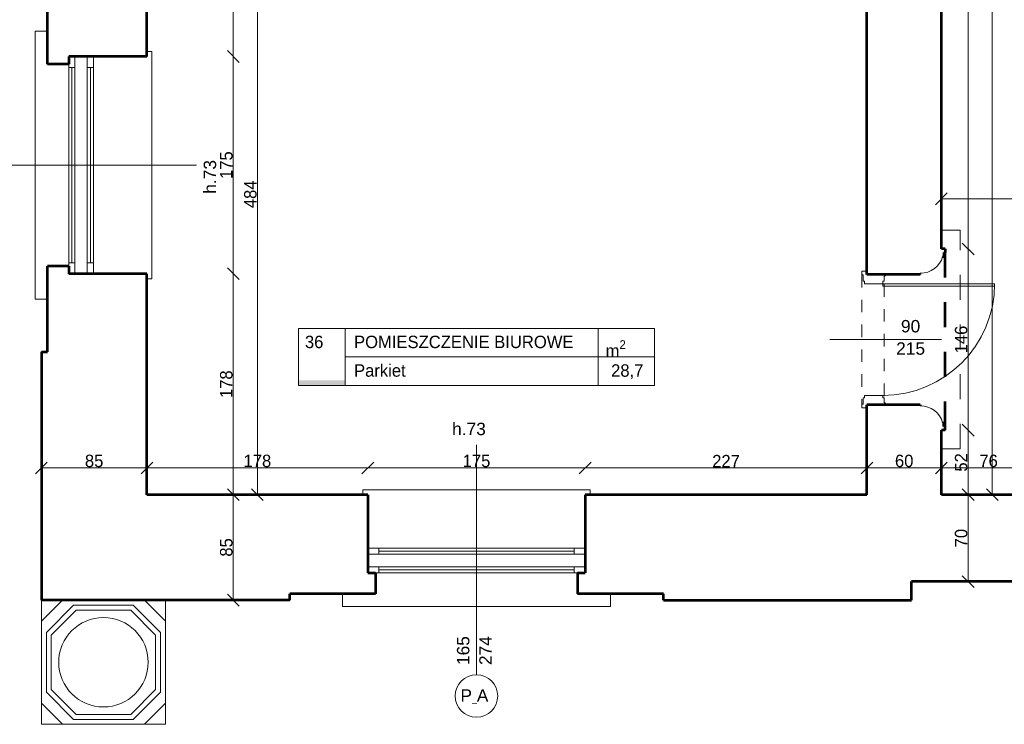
# Model space of a CAD drawing. Header units: inches. Extents: x -21887 to 84279, y -131485 to 67836.
# Tile 165 of 256: x -17264 to -9333, y 31581 to 37258. Entities that reach past the tile are written whole.
import ezdxf

# ---------------------------------------------------------------- set-up
doc = ezdxf.new("R2010")
doc.units = ezdxf.units.IN
doc.header["$MEASUREMENT"] = 0
doc.linetypes.add('Dashed', pattern=[400, 200, -200])
doc.linetypes.add('Dashed copy', pattern=[200, 100, -100])
doc.layers.get('0').update_dxf_attribs({"lineweight": 13})
doc.layers.get('Defpoints').update_dxf_attribs({"lineweight": 13})
for name, color, linetype, lineweight in [('AI_MURY', 7, 'Continuous', 53), ('Dimensioning', 7, 'Continuous', 13), ('DRZWI', 7, 'Continuous', 13), ('OPISY TABELKI', 7, 'Continuous', 13), ('schodzy', 7, 'Continuous', 13)]:
    doc.layers.add(name, color=color, linetype=linetype, lineweight=lineweight)
doc.styles.add('GENERATED_STYLE_7', font='txt')
doc.styles.add('GENERATED_STYLE_8', font='txt')
doc.styles.add('GENERATED_STYLE_9', font='txt')
doc.styles.add('Style-Courier New', font='txt')
doc.dimstyles.new('Dimstyle_4', dxfattribs={"dimtxt": 100, "dimasz": 95, "dimexe": 0, "dimexo": 0, "dimgap": 0.09, "dimtad": 1, "dimdec": 0, "dimlfac": 0.1, "dimzin": 0, "dimdsep": 46, "dimlunit": 5, "dimtxsty": 'GENERATED_STYLE_7', "dimblk": 'ARROWHEAD_6', "dimcen": 0.09, "dimclrd": 161, "dimclre": 161, "dimclrt": 7, "dimadec": 0, "dimazin": 0, "dimtfac": 1, "dimtdec": 0, "dimtmove": 0, "dimatfit": 3, "dimfxl": 0, "dimtolj": 1, "dimtzin": 0, "dimarcsym": 0})
doc.dimstyles.new('Dimstyle_5', dxfattribs={"dimtxt": 100, "dimasz": 95, "dimexe": 0.18, "dimexo": 0, "dimgap": 0.09, "dimtad": 1, "dimtih": 1, "dimtoh": 1, "dimdec": 0, "dimlfac": 0.1, "dimzin": 0, "dimdsep": 46, "dimlunit": 5, "dimtxsty": 'GENERATED_STYLE_7', "dimblk": 'ARROWHEAD_6', "dimcen": 0.09, "dimclrd": 161, "dimclre": 161, "dimclrt": 7, "dimadec": 0, "dimazin": 0, "dimtfac": 1, "dimtdec": 0, "dimtmove": 0, "dimatfit": 3, "dimfxl": 0, "dimtolj": 1, "dimtzin": 0, "dimarcsym": 0})

# ---------------------------------------------------------------- blocks, each defined once
blk = doc.blocks.new('ARROWHEAD_6')
at = {"color": 0, "linetype": 'Continuous'}
for p, q in [((0, 0), (-1, 0)), ((-0.5, -0.5), (0.5, 0.5))]:
    blk.add_line(p, q, dxfattribs=at)
blk = doc.blocks.new('*U120')
at = {"layer": 'Defpoints', "color": 0, "linetype": 'Continuous'}
for p in [(-15349.5, 38270.7), (-15349.5, 38270.7), (-15349.5, 33430.7)]:
    blk.add_point(p, dxfattribs=at)
at = {"layer": 'Dimensioning', "color": 161, "linetype": 'Continuous', "lineweight": -2}
blk.add_line((-15349.5, 33525.7), (-15349.5, 38175.7), dxfattribs=at)
at = {"layer": 'Dimensioning', "color": 161, "linetype": 'Continuous', "lineweight": -2, "xscale": 95, "yscale": 95, "zscale": 95}
for p, rotation in [((-15349.5, 38270.7), 90), ((-15349.5, 33430.7), 270)]:
    blk.add_blockref('ARROWHEAD_6', p, dxfattribs=dict(at, rotation=rotation))
at = {"layer": 'Dimensioning', "color": 7, "linetype": 'Continuous', "insert": (-15405.8, 35850.7), "char_height": 100, "attachment_point": 5, "rotation": 90, "style": 'GENERATED_STYLE_7'}
blk.add_mtext('484', dxfattribs=at)
blk = doc.blocks.new('*D1796')
at = {"layer": 'Defpoints'}
for p in [(-15349.5, 38270.7), (-15349.5, 38270.7), (-15349.5, 35850.7), (-15349.5, 33430.7)]:
    blk.add_point(p, dxfattribs=at)
at = {"layer": 'Dimensioning', "color": 161, "linetype": 'Continuous'}
blk.add_blockref('*U120', (0, 0), dxfattribs=at)
blk = doc.blocks.new('*U253')
at = {"layer": 'Defpoints', "color": 0, "linetype": 'Continuous'}
for p in [(-9430, 55030.7), (-9430, 55030.7), (-9430, 33430.7)]:
    blk.add_point(p, dxfattribs=at)
at = {"layer": 'Dimensioning', "color": 161, "linetype": 'Continuous', "lineweight": -2}
blk.add_line((-9430, 33525.7), (-9430, 54935.7), dxfattribs=at)
at = {"layer": 'Dimensioning', "color": 161, "linetype": 'Continuous', "lineweight": -2, "xscale": 95, "yscale": 95, "zscale": 95}
for p, rotation in [((-9430, 55030.7), 90), ((-9430, 33430.7), 270)]:
    blk.add_blockref('ARROWHEAD_6', p, dxfattribs=dict(at, rotation=rotation))
at = {"layer": 'Dimensioning', "color": 7, "linetype": 'Continuous', "insert": (-9486.2, 44230.7), "char_height": 100, "attachment_point": 5, "rotation": 90, "style": 'GENERATED_STYLE_7'}
blk.add_mtext('2160', dxfattribs=at)
blk = doc.blocks.new('*D2022')
at = {"layer": 'Defpoints'}
for p in [(-9430, 55030.7), (-9430, 55030.7), (-9430, 44230.7), (-9430, 33430.7)]:
    blk.add_point(p, dxfattribs=at)
at = {"layer": 'Dimensioning', "color": 161, "linetype": 'Continuous'}
blk.add_blockref('*U253', (0, 0), dxfattribs=at)
blk = doc.blocks.new('*U439')
at = {"layer": 'Defpoints', "color": 0, "linetype": 'Continuous'}
for p in [(-9624, 33430.7), (-9624, 33430.7), (-9624, 32730.7)]:
    blk.add_point(p, dxfattribs=at)
at = {"layer": 'Dimensioning', "color": 161, "linetype": 'Continuous', "lineweight": -2}
blk.add_line((-9624, 32825.7), (-9624, 33335.7), dxfattribs=at)
at = {"layer": 'Dimensioning', "color": 161, "linetype": 'Continuous', "lineweight": -2, "xscale": 95, "yscale": 95, "zscale": 95}
for p, rotation in [((-9624, 33430.7), 90), ((-9624, 32730.7), 270)]:
    blk.add_blockref('ARROWHEAD_6', p, dxfattribs=dict(at, rotation=rotation))
at = {"layer": 'Dimensioning', "color": 7, "linetype": 'Continuous', "insert": (-9680.3, 33080.7), "char_height": 100, "attachment_point": 5, "rotation": 90, "style": 'GENERATED_STYLE_7'}
blk.add_mtext('70', dxfattribs=at)
blk = doc.blocks.new('*D2609')
at = {"layer": 'Defpoints'}
for p in [(-9624, 33430.7), (-9624, 33430.7), (-9624, 33080.7), (-9624, 32730.7)]:
    blk.add_point(p, dxfattribs=at)
at = {"layer": 'Dimensioning', "color": 161, "linetype": 'Continuous'}
blk.add_blockref('*U439', (0, 0), dxfattribs=at)
blk = doc.blocks.new('*U440')
at = {"layer": 'Defpoints', "color": 0, "linetype": 'Continuous'}
for p in [(-9839.5, 33950.7), (-9624, 33950.7), (-9624, 33430.7)]:
    blk.add_point(p, dxfattribs=at)
at = {"layer": 'Dimensioning', "color": 161, "linetype": 'Continuous', "lineweight": -2}
for p, q in [((-9624.2, 33950.7), (-9624, 33950.7)), ((-9624, 33525.7), (-9624, 33855.7))]:
    blk.add_line(p, q, dxfattribs=at)
at = {"layer": 'Dimensioning', "color": 161, "linetype": 'Continuous', "lineweight": -2, "xscale": 95, "yscale": 95, "zscale": 95}
for p, rotation in [((-9624, 33950.7), 90), ((-9624, 33430.7), 270)]:
    blk.add_blockref('ARROWHEAD_6', p, dxfattribs=dict(at, rotation=rotation))
at = {"layer": 'Dimensioning', "color": 7, "linetype": 'Continuous', "insert": (-9680.3, 33690.7), "char_height": 100, "attachment_point": 5, "rotation": 90, "style": 'GENERATED_STYLE_7'}
blk.add_mtext('52', dxfattribs=at)
blk = doc.blocks.new('*D2610')
at = {"layer": 'Defpoints'}
for p in [(-9839.5, 33950.7), (-9624, 33950.7), (-9624, 33690.7), (-9624, 33430.7)]:
    blk.add_point(p, dxfattribs=at)
at = {"layer": 'Dimensioning', "color": 161, "linetype": 'Continuous'}
blk.add_blockref('*U440', (0, 0), dxfattribs=at)
blk = doc.blocks.new('*U441')
at = {"layer": 'Defpoints', "color": 0, "linetype": 'Continuous'}
for p in [(-9839.5, 35410.7), (-9624, 35410.7), (-9839.5, 33950.7)]:
    blk.add_point(p, dxfattribs=at)
at = {"layer": 'Dimensioning', "color": 161, "linetype": 'Continuous', "lineweight": -2}
for p, q in [((-9624.2, 35410.7), (-9624, 35410.7)), ((-9624, 34045.7), (-9624, 35315.7)), ((-9624.2, 33950.7), (-9624, 33950.7))]:
    blk.add_line(p, q, dxfattribs=at)
at = {"layer": 'Dimensioning', "color": 161, "linetype": 'Continuous', "lineweight": -2, "xscale": 95, "yscale": 95, "zscale": 95}
for p, rotation in [((-9624, 35410.7), 90), ((-9624, 33950.7), 270)]:
    blk.add_blockref('ARROWHEAD_6', p, dxfattribs=dict(at, rotation=rotation))
at = {"layer": 'Dimensioning', "color": 7, "linetype": 'Continuous', "insert": (-9680.3, 34680.7), "char_height": 100, "attachment_point": 5, "rotation": 90, "style": 'GENERATED_STYLE_7'}
blk.add_mtext('146', dxfattribs=at)
blk = doc.blocks.new('*D2611')
at = {"layer": 'Defpoints'}
for p in [(-9839.5, 35410.7), (-9624, 35410.7), (-9624, 34680.7), (-9839.5, 33950.7)]:
    blk.add_point(p, dxfattribs=at)
at = {"layer": 'Dimensioning', "color": 161, "linetype": 'Continuous'}
blk.add_blockref('*U441', (0, 0), dxfattribs=at)
blk = doc.blocks.new('*U442')
at = {"layer": 'Defpoints', "color": 0, "linetype": 'Continuous'}
for p in [(-9839.5, 41750.7), (-9624, 41750.7), (-9839.5, 35410.7)]:
    blk.add_point(p, dxfattribs=at)
at = {"layer": 'Dimensioning', "color": 161, "linetype": 'Continuous', "lineweight": -2}
for p, q in [((-9624.2, 41750.7), (-9624, 41750.7)), ((-9624, 35505.7), (-9624, 41655.7)), ((-9624.2, 35410.7), (-9624, 35410.7))]:
    blk.add_line(p, q, dxfattribs=at)
at = {"layer": 'Dimensioning', "color": 161, "linetype": 'Continuous', "lineweight": -2, "xscale": 95, "yscale": 95, "zscale": 95}
for p, rotation in [((-9624, 41750.7), 90), ((-9624, 35410.7), 270)]:
    blk.add_blockref('ARROWHEAD_6', p, dxfattribs=dict(at, rotation=rotation))
at = {"layer": 'Dimensioning', "color": 7, "linetype": 'Continuous', "insert": (-9680.3, 38580.7), "char_height": 100, "attachment_point": 5, "rotation": 90, "style": 'GENERATED_STYLE_7'}
blk.add_mtext('634', dxfattribs=at)
blk = doc.blocks.new('*D2612')
at = {"layer": 'Defpoints'}
for p in [(-9839.5, 41750.7), (-9624, 41750.7), (-9624, 38580.7), (-9839.5, 35410.7)]:
    blk.add_point(p, dxfattribs=at)
at = {"layer": 'Dimensioning', "color": 161, "linetype": 'Continuous'}
blk.add_blockref('*U442', (0, 0), dxfattribs=at)
blk = doc.blocks.new('*U1401')
at = {"layer": 'Defpoints', "color": 0, "linetype": 'Continuous'}
for p in [(-17089.5, 33646.1), (-16239.5, 33646.1), (-16239.5, 33646.1)]:
    blk.add_point(p, dxfattribs=at)
at = {"layer": 'Dimensioning', "color": 161, "linetype": 'Continuous', "lineweight": -2}
for p, q in [((-17089.5, 33646.1), (-17089.5, 33646)), ((-16994.5, 33646.1), (-16334.5, 33646.1)), ((-16239.5, 33646.1), (-16239.5, 33646))]:
    blk.add_line(p, q, dxfattribs=at)
at = {"layer": 'Dimensioning', "color": 161, "linetype": 'Continuous', "lineweight": -2, "xscale": 95, "yscale": 95, "zscale": 95, "rotation": 180}
blk.add_blockref('ARROWHEAD_6', (-17089.5, 33646.1), dxfattribs=at)
at = {"layer": 'Dimensioning', "color": 161, "linetype": 'Continuous', "lineweight": -2, "xscale": 95, "yscale": 95, "zscale": 95}
blk.add_blockref('ARROWHEAD_6', (-16239.5, 33646.1), dxfattribs=at)
at = {"layer": 'Dimensioning', "color": 7, "linetype": 'Continuous', "insert": (-16664.5, 33702.4), "char_height": 100, "attachment_point": 5, "style": 'GENERATED_STYLE_7'}
blk.add_mtext('85', dxfattribs=at)
blk = doc.blocks.new('*D2636')
at = {"layer": 'Defpoints'}
for p in [(-17089.5, 33646.1), (-16664.5, 33646.1), (-16239.5, 33646.1), (-16239.5, 33646.1)]:
    blk.add_point(p, dxfattribs=at)
at = {"layer": 'Dimensioning', "color": 161, "linetype": 'Continuous'}
blk.add_blockref('*U1401', (0, 0), dxfattribs=at)
blk = doc.blocks.new('*U1402')
at = {"layer": 'Defpoints', "color": 0, "linetype": 'Continuous'}
for p in [(-16239.5, 33646.1), (-14459.5, 33646.1), (-14459.5, 33271.9)]:
    blk.add_point(p, dxfattribs=at)
at = {"layer": 'Dimensioning', "color": 161, "linetype": 'Continuous', "lineweight": -2}
for p, q in [((-16239.5, 33646.1), (-16239.5, 33646)), ((-16144.5, 33646.1), (-14554.5, 33646.1)), ((-14459.5, 33646), (-14459.5, 33646.3))]:
    blk.add_line(p, q, dxfattribs=at)
at = {"layer": 'Dimensioning', "color": 161, "linetype": 'Continuous', "lineweight": -2, "xscale": 95, "yscale": 95, "zscale": 95, "rotation": 180}
blk.add_blockref('ARROWHEAD_6', (-16239.5, 33646.1), dxfattribs=at)
at = {"layer": 'Dimensioning', "color": 161, "linetype": 'Continuous', "lineweight": -2, "xscale": 95, "yscale": 95, "zscale": 95}
blk.add_blockref('ARROWHEAD_6', (-14459.5, 33646.1), dxfattribs=at)
at = {"layer": 'Dimensioning', "color": 7, "linetype": 'Continuous', "insert": (-15349.5, 33702.4), "char_height": 100, "attachment_point": 5, "style": 'GENERATED_STYLE_7'}
blk.add_mtext('178', dxfattribs=at)
blk = doc.blocks.new('*D2637')
at = {"layer": 'Defpoints'}
for p in [(-16239.5, 33646.1), (-15349.5, 33646.1), (-14459.5, 33646.1), (-14459.5, 33271.9)]:
    blk.add_point(p, dxfattribs=at)
at = {"layer": 'Dimensioning', "color": 161, "linetype": 'Continuous'}
blk.add_blockref('*U1402', (0, 0), dxfattribs=at)
blk = doc.blocks.new('*U1403')
at = {"layer": 'Defpoints', "color": 0, "linetype": 'Continuous'}
for p in [(-12709.5, 33646.1), (-14459.5, 33271.9), (-12709.5, 33256.8)]:
    blk.add_point(p, dxfattribs=at)
at = {"layer": 'Dimensioning', "color": 161, "linetype": 'Continuous', "lineweight": -2}
for p, q in [((-14459.5, 33646), (-14459.5, 33646.3)), ((-14364.5, 33646.1), (-12804.5, 33646.1)), ((-12709.5, 33646), (-12709.5, 33646.3))]:
    blk.add_line(p, q, dxfattribs=at)
at = {"layer": 'Dimensioning', "color": 161, "linetype": 'Continuous', "lineweight": -2, "xscale": 95, "yscale": 95, "zscale": 95, "rotation": 180}
blk.add_blockref('ARROWHEAD_6', (-14459.5, 33646.1), dxfattribs=at)
at = {"layer": 'Dimensioning', "color": 161, "linetype": 'Continuous', "lineweight": -2, "xscale": 95, "yscale": 95, "zscale": 95}
blk.add_blockref('ARROWHEAD_6', (-12709.5, 33646.1), dxfattribs=at)
at = {"layer": 'Dimensioning', "color": 7, "linetype": 'Continuous', "insert": (-13584.5, 33701.9), "char_height": 100, "attachment_point": 5, "style": 'GENERATED_STYLE_7'}
blk.add_mtext('175', dxfattribs=at)
blk = doc.blocks.new('*D2638')
at = {"layer": 'Defpoints'}
for p in [(-13584.5, 33646.1), (-12709.5, 33646.1), (-14459.5, 33271.9), (-12709.5, 33256.8)]:
    blk.add_point(p, dxfattribs=at)
at = {"layer": 'Dimensioning', "color": 161, "linetype": 'Continuous'}
blk.add_blockref('*U1403', (0, 0), dxfattribs=at)
blk = doc.blocks.new('*U1404')
at = {"layer": 'Defpoints', "color": 0, "linetype": 'Continuous'}
for p in [(-10439.5, 33646.1), (-10439.5, 33430.7), (-12709.5, 33256.8)]:
    blk.add_point(p, dxfattribs=at)
at = {"layer": 'Dimensioning', "color": 161, "linetype": 'Continuous', "lineweight": -2}
for p, q in [((-12709.5, 33646), (-12709.5, 33646.3)), ((-12614.5, 33646.1), (-10534.5, 33646.1)), ((-10439.5, 33646), (-10439.5, 33646.3))]:
    blk.add_line(p, q, dxfattribs=at)
at = {"layer": 'Dimensioning', "color": 161, "linetype": 'Continuous', "lineweight": -2, "xscale": 95, "yscale": 95, "zscale": 95, "rotation": 180}
blk.add_blockref('ARROWHEAD_6', (-12709.5, 33646.1), dxfattribs=at)
at = {"layer": 'Dimensioning', "color": 161, "linetype": 'Continuous', "lineweight": -2, "xscale": 95, "yscale": 95, "zscale": 95}
blk.add_blockref('ARROWHEAD_6', (-10439.5, 33646.1), dxfattribs=at)
at = {"layer": 'Dimensioning', "color": 7, "linetype": 'Continuous', "insert": (-11574.5, 33701.2), "char_height": 100, "attachment_point": 5, "style": 'GENERATED_STYLE_7'}
blk.add_mtext('227', dxfattribs=at)
blk = doc.blocks.new('*D2639')
at = {"layer": 'Defpoints'}
for p in [(-11574.5, 33646.1), (-10439.5, 33646.1), (-10439.5, 33430.7), (-12709.5, 33256.8)]:
    blk.add_point(p, dxfattribs=at)
at = {"layer": 'Dimensioning', "color": 161, "linetype": 'Continuous'}
blk.add_blockref('*U1404', (0, 0), dxfattribs=at)
blk = doc.blocks.new('*U1405')
at = {"layer": 'Defpoints', "color": 0, "linetype": 'Continuous'}
for p in [(-9839.5, 33646.1), (-10439.5, 33430.7), (-9839.5, 33430.7)]:
    blk.add_point(p, dxfattribs=at)
at = {"layer": 'Dimensioning', "color": 161, "linetype": 'Continuous', "lineweight": -2}
for p, q in [((-10439.5, 33646), (-10439.5, 33646.3)), ((-10344.5, 33646.1), (-9934.5, 33646.1)), ((-9839.5, 33646), (-9839.5, 33646.3))]:
    blk.add_line(p, q, dxfattribs=at)
at = {"layer": 'Dimensioning', "color": 161, "linetype": 'Continuous', "lineweight": -2, "xscale": 95, "yscale": 95, "zscale": 95, "rotation": 180}
blk.add_blockref('ARROWHEAD_6', (-10439.5, 33646.1), dxfattribs=at)
at = {"layer": 'Dimensioning', "color": 161, "linetype": 'Continuous', "lineweight": -2, "xscale": 95, "yscale": 95, "zscale": 95}
blk.add_blockref('ARROWHEAD_6', (-9839.5, 33646.1), dxfattribs=at)
at = {"layer": 'Dimensioning', "color": 7, "linetype": 'Continuous', "insert": (-10139.5, 33702.4), "char_height": 100, "attachment_point": 5, "style": 'GENERATED_STYLE_7'}
blk.add_mtext('60', dxfattribs=at)
blk = doc.blocks.new('*D2640')
at = {"layer": 'Defpoints'}
for p in [(-10139.5, 33646.1), (-9839.5, 33646.1), (-10439.5, 33430.7), (-9839.5, 33430.7)]:
    blk.add_point(p, dxfattribs=at)
at = {"layer": 'Dimensioning', "color": 161, "linetype": 'Continuous'}
blk.add_blockref('*U1405', (0, 0), dxfattribs=at)
blk = doc.blocks.new('*U1406')
at = {"layer": 'Defpoints', "color": 0, "linetype": 'Continuous'}
for p in [(-9079.5, 33646.1), (-9839.5, 33430.7), (-9079.5, 33430.7)]:
    blk.add_point(p, dxfattribs=at)
at = {"layer": 'Dimensioning', "color": 161, "linetype": 'Continuous', "lineweight": -2}
for p, q in [((-9839.5, 33646), (-9839.5, 33646.3)), ((-9744.5, 33646.1), (-9174.5, 33646.1)), ((-9079.5, 33646), (-9079.5, 33646.3))]:
    blk.add_line(p, q, dxfattribs=at)
at = {"layer": 'Dimensioning', "color": 161, "linetype": 'Continuous', "lineweight": -2, "xscale": 95, "yscale": 95, "zscale": 95, "rotation": 180}
blk.add_blockref('ARROWHEAD_6', (-9839.5, 33646.1), dxfattribs=at)
at = {"layer": 'Dimensioning', "color": 161, "linetype": 'Continuous', "lineweight": -2, "xscale": 95, "yscale": 95, "zscale": 95}
blk.add_blockref('ARROWHEAD_6', (-9079.5, 33646.1), dxfattribs=at)
at = {"layer": 'Dimensioning', "color": 7, "linetype": 'Continuous', "insert": (-9459.5, 33702.4), "char_height": 100, "attachment_point": 5, "style": 'GENERATED_STYLE_7'}
blk.add_mtext('76', dxfattribs=at)
blk = doc.blocks.new('*D2641')
at = {"layer": 'Defpoints'}
for p in [(-9459.5, 33646.1), (-9079.5, 33646.1), (-9839.5, 33430.7), (-9079.5, 33430.7)]:
    blk.add_point(p, dxfattribs=at)
at = {"layer": 'Dimensioning', "color": 161, "linetype": 'Continuous'}
blk.add_blockref('*U1406', (0, 0), dxfattribs=at)
blk = doc.blocks.new('*U873')
at = {"layer": 'Defpoints', "color": 0, "linetype": 'Continuous'}
for p in [(-15543.6, 33430.7), (-15543.6, 33430.7), (-15543.6, 32580.7)]:
    blk.add_point(p, dxfattribs=at)
at = {"layer": 'Dimensioning', "color": 161, "linetype": 'Continuous', "lineweight": -2}
blk.add_line((-15543.6, 32675.7), (-15543.6, 33335.7), dxfattribs=at)
at = {"layer": 'Dimensioning', "color": 161, "linetype": 'Continuous', "lineweight": -2, "xscale": 95, "yscale": 95, "zscale": 95}
for p, rotation in [((-15543.6, 33430.7), 90), ((-15543.6, 32580.7), 270)]:
    blk.add_blockref('ARROWHEAD_6', p, dxfattribs=dict(at, rotation=rotation))
at = {"layer": 'Dimensioning', "color": 7, "linetype": 'Continuous', "insert": (-15599.9, 33005.7), "char_height": 100, "attachment_point": 5, "rotation": 90, "style": 'GENERATED_STYLE_7'}
blk.add_mtext('85', dxfattribs=at)
blk = doc.blocks.new('*D3167')
at = {"layer": 'Defpoints'}
for p in [(-15543.6, 33430.7), (-15543.6, 33430.7), (-15543.6, 33005.7), (-15543.6, 32580.7)]:
    blk.add_point(p, dxfattribs=at)
at = {"layer": 'Dimensioning', "color": 161, "linetype": 'Continuous'}
blk.add_blockref('*U873', (0, 0), dxfattribs=at)
blk = doc.blocks.new('*U874')
at = {"layer": 'Defpoints', "color": 0, "linetype": 'Continuous'}
for p in [(-16396, 35210.7), (-15543.6, 35210.7), (-15543.6, 33430.7)]:
    blk.add_point(p, dxfattribs=at)
at = {"layer": 'Dimensioning', "color": 161, "linetype": 'Continuous', "lineweight": -2}
for p, q in [((-15543.8, 35210.7), (-15543.6, 35210.7)), ((-15543.6, 33525.7), (-15543.6, 35115.7))]:
    blk.add_line(p, q, dxfattribs=at)
at = {"layer": 'Dimensioning', "color": 161, "linetype": 'Continuous', "lineweight": -2, "xscale": 95, "yscale": 95, "zscale": 95}
for p, rotation in [((-15543.6, 35210.7), 90), ((-15543.6, 33430.7), 270)]:
    blk.add_blockref('ARROWHEAD_6', p, dxfattribs=dict(at, rotation=rotation))
at = {"layer": 'Dimensioning', "color": 7, "linetype": 'Continuous', "insert": (-15599.9, 34320.7), "char_height": 100, "attachment_point": 5, "rotation": 90, "style": 'GENERATED_STYLE_7'}
blk.add_mtext('178', dxfattribs=at)
blk = doc.blocks.new('*D3168')
at = {"layer": 'Defpoints'}
for p in [(-16396, 35210.7), (-15543.6, 35210.7), (-15543.6, 34320.7), (-15543.6, 33430.7)]:
    blk.add_point(p, dxfattribs=at)
at = {"layer": 'Dimensioning', "color": 161, "linetype": 'Continuous'}
blk.add_blockref('*U874', (0, 0), dxfattribs=at)
blk = doc.blocks.new('*U875')
at = {"layer": 'Defpoints', "color": 0, "linetype": 'Continuous'}
for p in [(-16468.3, 36960.7), (-15543.6, 36960.7), (-16396, 35210.7)]:
    blk.add_point(p, dxfattribs=at)
at = {"layer": 'Dimensioning', "color": 161, "linetype": 'Continuous', "lineweight": -2}
for p, q in [((-15543.8, 36960.7), (-15543.6, 36960.7)), ((-15543.6, 35305.7), (-15543.6, 36865.7)), ((-15543.8, 35210.7), (-15543.6, 35210.7))]:
    blk.add_line(p, q, dxfattribs=at)
at = {"layer": 'Dimensioning', "color": 161, "linetype": 'Continuous', "lineweight": -2, "xscale": 95, "yscale": 95, "zscale": 95}
for p, rotation in [((-15543.6, 36960.7), 90), ((-15543.6, 35210.7), 270)]:
    blk.add_blockref('ARROWHEAD_6', p, dxfattribs=dict(at, rotation=rotation))
at = {"layer": 'Dimensioning', "color": 7, "linetype": 'Continuous', "insert": (-15599.3, 36085.7), "char_height": 100, "attachment_point": 5, "rotation": 90, "style": 'GENERATED_STYLE_7'}
blk.add_mtext('175', dxfattribs=at)
blk = doc.blocks.new('*D3169')
at = {"layer": 'Defpoints'}
for p in [(-16468.3, 36960.7), (-15543.6, 36960.7), (-15543.6, 36085.7), (-16396, 35210.7)]:
    blk.add_point(p, dxfattribs=at)
at = {"layer": 'Dimensioning', "color": 161, "linetype": 'Continuous'}
blk.add_blockref('*U875', (0, 0), dxfattribs=at)
blk = doc.blocks.new('*U876')
at = {"layer": 'Defpoints', "color": 0, "linetype": 'Continuous'}
for p in [(-16239.5, 38270.7), (-15543.6, 38270.7), (-16468.3, 36960.7)]:
    blk.add_point(p, dxfattribs=at)
at = {"layer": 'Dimensioning', "color": 161, "linetype": 'Continuous', "lineweight": -2}
for p, q in [((-15543.8, 38270.7), (-15543.6, 38270.7)), ((-15543.6, 37055.7), (-15543.6, 38175.7)), ((-15543.8, 36960.7), (-15543.6, 36960.7))]:
    blk.add_line(p, q, dxfattribs=at)
at = {"layer": 'Dimensioning', "color": 161, "linetype": 'Continuous', "lineweight": -2, "xscale": 95, "yscale": 95, "zscale": 95}
for p, rotation in [((-15543.6, 38270.7), 90), ((-15543.6, 36960.7), 270)]:
    blk.add_blockref('ARROWHEAD_6', p, dxfattribs=dict(at, rotation=rotation))
at = {"layer": 'Dimensioning', "color": 7, "linetype": 'Continuous', "insert": (-15599.9, 37615.7), "char_height": 100, "attachment_point": 5, "rotation": 90, "style": 'GENERATED_STYLE_7'}
blk.add_mtext('131', dxfattribs=at)
blk = doc.blocks.new('*D3170')
at = {"layer": 'Defpoints'}
for p in [(-16239.5, 38270.7), (-15543.6, 38270.7), (-15543.6, 37615.7), (-16468.3, 36960.7)]:
    blk.add_point(p, dxfattribs=at)
at = {"layer": 'Dimensioning', "color": 161, "linetype": 'Continuous'}
blk.add_blockref('*U876', (0, 0), dxfattribs=at)
blk = doc.blocks.new('*U1523')
at = {"layer": 'Defpoints', "color": 0, "linetype": 'Continuous'}
for p in [(-7387.4, 36030.7), (-7387.4, 35813.9), (-9839.5, 35560.7)]:
    blk.add_point(p, dxfattribs=at)
at = {"layer": 'Dimensioning', "color": 161, "linetype": 'Continuous', "lineweight": -2}
for p, q in [((-9839.5, 35813.7), (-9839.5, 35814)), ((-9744.5, 35813.9), (-7482.4, 35813.9)), ((-7387.4, 35814), (-7387.4, 35813.7))]:
    blk.add_line(p, q, dxfattribs=at)
at = {"layer": 'Dimensioning', "color": 161, "linetype": 'Continuous', "lineweight": -2, "xscale": 95, "yscale": 95, "zscale": 95, "rotation": 180}
blk.add_blockref('ARROWHEAD_6', (-9839.5, 35813.9), dxfattribs=at)
at = {"layer": 'Dimensioning', "color": 161, "linetype": 'Continuous', "lineweight": -2, "xscale": 95, "yscale": 95, "zscale": 95}
blk.add_blockref('ARROWHEAD_6', (-7387.4, 35813.9), dxfattribs=at)
at = {"layer": 'Dimensioning', "color": 7, "linetype": 'Continuous', "insert": (-8613.4, 35870.1), "char_height": 100, "attachment_point": 5, "style": 'GENERATED_STYLE_7'}
blk.add_mtext('245', dxfattribs=at)
blk = doc.blocks.new('*D3192')
at = {"layer": 'Defpoints'}
for p in [(-7387.4, 36030.7), (-8613.4, 35813.9), (-7387.4, 35813.9), (-9839.5, 35560.7)]:
    blk.add_point(p, dxfattribs=at)
at = {"layer": 'Dimensioning', "color": 161, "linetype": 'Continuous'}
blk.add_blockref('*U1523', (0, 0), dxfattribs=at)

msp = doc.modelspace()

# ---------------------------------------------------------------- hatches: boundary and pattern name
at = {"layer": 'OPISY TABELKI', "extrusion": (0, 0, -1)}
msp.add_hatch(color=7, dxfattribs=at).paths.add_polyline_path([(14642.9, 34310.3), (14642.9, 34352.4), (15019.4, 34352.4), (15019.4, 34310.3)], flags=16)

# ---------------------------------------------------------------- linework, layer by layer
at = {"layer": 'AI_MURY', "color": 7, "linetype": 'Continuous'}
for p, q in [((-10439.5, 35205.7), (-10439.5, 41955.7)), ((-9839.5, 35410.7), (-9839.5, 41750.7)), ((-16239.5, 36960.7), (-16239.5, 40760.7)), ((-17039.5, 36898.2), (-17039.5, 37590.7)), ((-16239.5, 36960.7), (-16869.5, 36960.7)), ((-16869.5, 36960.7), (-16869.5, 36898.2)), ((-16869.5, 36898.2), (-17039.5, 36898.2)), ((-9809.5, 35410.7), (-9839.5, 35410.7)), ((-9819.5, 35380.7), (-9819.5, 35350.7)), ((-9819.5, 35380.7), (-9809.5, 35380.7)), ((-9809.5, 35410.7), (-9809.5, 35380.7)), ((-9829.5, 35350.7), (-9819.5, 35350.7)), ((-17039.5, 34580.7), (-17039.5, 35273.2)), ((-16869.5, 35273.2), (-17039.5, 35273.2)), ((-16869.5, 35273.2), (-16869.5, 35210.7)), ((-10009.5, 35205.7), (-10009.5, 35215.7)), ((-16239.5, 35210.7), (-16869.5, 35210.7)), ((-16239.5, 33430.7), (-16239.5, 35210.7)), ((-10009.5, 35205.7), (-10439.5, 35205.7)), ((-17089.5, 34580.7), (-17089.5, 32580.7)), ((-17089.5, 34580.7), (-17039.5, 34580.7)), ((-10009.5, 34155.7), (-10439.5, 34155.7)), ((-10439.5, 33430.7), (-10439.5, 34155.7)), ((-10009.5, 34155.7), (-10009.5, 34145.7)), ((-9809.5, 33950.7), (-9839.5, 33950.7)), ((-9839.5, 33430.7), (-9839.5, 33950.7)), ((-9829.5, 34010.7), (-9819.5, 34010.7)), ((-9819.5, 33980.7), (-9819.5, 34010.7)), ((-9819.5, 33980.7), (-9809.5, 33980.7)), ((-9809.5, 33950.7), (-9809.5, 33980.7)), ((-14459.5, 33430.7), (-16239.5, 33430.7)), ((-14459.5, 33430.7), (-14459.5, 32800.7)), ((-10439.5, 33430.7), (-12709.5, 33430.7)), ((-12709.5, 33430.7), (-12709.5, 32800.7)), ((-9079.5, 33430.7), (-9839.5, 33430.7)), ((-14459.5, 32800.7), (-14397, 32800.7)), ((-14397, 32800.7), (-14397, 32630.7)), ((-12772, 32800.7), (-12709.5, 32800.7)), ((-12772, 32800.7), (-12772, 32630.7)), ((-10079.5, 32580.7), (-10079.5, 32730.7)), ((-9017, 32730.7), (-10079.5, 32730.7)), ((-15089.5, 32580.7), (-15089.5, 32630.7)), ((-14397, 32630.7), (-15089.5, 32630.7)), ((-12079.5, 32630.7), (-12772, 32630.7)), ((-12079.5, 32580.7), (-12079.5, 32630.7)), ((-15089.5, 32580.7), (-17089.5, 32580.7)), ((-12079.5, 32580.7), (-10079.5, 32580.7))]:
    msp.add_line(p, q, dxfattribs=at)
at = {"layer": 'AI_MURY', "color": 7, "linetype": 'Dashed'}
msp.add_line((-9809.5, 33980.7), (-9809.5, 35380.7), dxfattribs=at)
at = {"layer": 'DRZWI', "color": 251, "linetype": 'Continuous'}
for p, q in [((-17139.5, 37164.6), (-17139.5, 35006.8)), ((-17139.5, 37164.6), (-17039.5, 37164.6)), ((-16239.5, 37000.7), (-16199.5, 37000.7)), ((-16199.5, 37000.7), (-16199.5, 35170.7)), ((-16239.5, 35170.7), (-16199.5, 35170.7)), ((-17139.5, 35006.8), (-17039.5, 35006.8)), ((-14499.5, 33470.7), (-12669.5, 33470.7)), ((-14499.5, 33430.7), (-14499.5, 33470.7)), ((-12669.5, 33430.7), (-12669.5, 33470.7)), ((-14663.4, 32530.7), (-14663.4, 32630.7)), ((-12505.6, 32530.7), (-12505.6, 32630.7)), ((-14663.4, 32530.7), (-12505.6, 32530.7))]:
    msp.add_line(p, q, dxfattribs=at)
at = {"layer": 'DRZWI', "color": 220, "linetype": 'Continuous'}
for p, q in [((-16819.5, 36873.2), (-16819.5, 36960.7)), ((-16719.5, 36873.2), (-16719.5, 36960.7)), ((-16669.5, 36873.2), (-16669.5, 36960.7)), ((-16869.5, 36873.2), (-16869.5, 36898.2)), ((-16819.5, 36873.2), (-16869.5, 36873.2)), ((-16869.5, 36873.2), (-16869.5, 35298.2)), ((-16844.5, 36873.2), (-16844.5, 35298.2)), ((-16819.5, 36873.2), (-16819.5, 35298.2)), ((-16669.5, 36873.2), (-16719.5, 36873.2)), ((-16719.5, 36873.2), (-16719.5, 35298.2)), ((-16694.5, 36873.2), (-16694.5, 35298.2)), ((-16669.5, 36873.2), (-16669.5, 35298.2)), ((-17689.9, 36085.7), (-15839.1, 36085.7)), ((-16819.5, 35298.2), (-16869.5, 35298.2)), ((-16869.5, 35298.2), (-16869.5, 35273.2)), ((-16819.5, 35298.2), (-16819.5, 35210.7)), ((-16719.5, 35298.2), (-16719.5, 35210.7)), ((-16669.5, 35298.2), (-16719.5, 35298.2)), ((-16669.5, 35298.2), (-16669.5, 35210.7)), ((-13584.5, 31980.3), (-13584.5, 33831.1)), ((-14372, 33000.7), (-14459.5, 33000.7)), ((-14372, 33000.7), (-14372, 32950.7)), ((-14372, 33000.7), (-12797, 33000.7)), ((-12797, 33000.7), (-12709.5, 33000.7)), ((-12797, 33000.7), (-12797, 32950.7)), ((-14372, 32950.7), (-14459.5, 32950.7)), ((-14372, 32975.7), (-12797, 32975.7)), ((-14372, 32950.7), (-12797, 32950.7)), ((-12797, 32950.7), (-12709.5, 32950.7)), ((-14372, 32850.7), (-14459.5, 32850.7)), ((-14372, 32850.7), (-14372, 32800.7)), ((-14372, 32850.7), (-12797, 32850.7)), ((-12797, 32850.7), (-12709.5, 32850.7)), ((-12797, 32850.7), (-12797, 32800.7)), ((-14372, 32800.7), (-14397, 32800.7)), ((-14372, 32825.7), (-12797, 32825.7)), ((-14372, 32800.7), (-12797, 32800.7)), ((-12797, 32800.7), (-12772, 32800.7))]:
    msp.add_line(p, q, dxfattribs=at)
at = {"layer": 'DRZWI', "color": 49, "linetype": 'Dashed'}
for p, q in [((-9839.5, 35560.7), (-9689.5, 35560.7)), ((-9689.5, 33800.7), (-9689.5, 35560.7)), ((-9839.5, 33800.7), (-9689.5, 33800.7))]:
    msp.add_line(p, q, dxfattribs=at)
at = {"layer": 'DRZWI', "color": 5, "linetype": 'Continuous'}
for p, q in [((-10479.5, 35230.7), (-10439.5, 35230.7)), ((-10479.5, 35200.7), (-10479.5, 35230.7)), ((-10479.5, 35200.7), (-10469.5, 35200.7)), ((-10469.5, 35150.7), (-10469.5, 35200.7)), ((-10469.5, 35150.7), (-10459.5, 35150.7)), ((-10459.5, 35150.7), (-10459.5, 35130.7)), ((-10311, 35150.7), (-10311, 35130.7)), ((-10301, 35150.7), (-10311, 35150.7)), ((-10301, 35150.7), (-10301, 35190.7)), ((-10311, 35130.7), (-10459.5, 35130.7)), ((-10311, 35110.7), (-10311, 35130.7)), ((-9411, 35130.7), (-10311, 35130.7)), ((-9411, 35110.7), (-10311, 35110.7)), ((-9411, 35110.7), (-9411, 35130.7)), ((-9837.7, 34680.7), (-10737.7, 34680.7)), ((-10469.5, 34210.7), (-10459.5, 34210.7)), ((-10469.5, 34210.7), (-10469.5, 34160.7)), ((-10311, 34230.7), (-10459.5, 34230.7)), ((-10459.5, 34210.7), (-10459.5, 34230.7)), ((-10311, 34210.7), (-10311, 34230.7)), ((-10301, 34210.7), (-10311, 34210.7)), ((-10301, 34210.7), (-10301, 34170.7)), ((-10479.5, 34160.7), (-10469.5, 34160.7)), ((-10479.5, 34160.7), (-10479.5, 34130.7)), ((-10479.5, 34130.7), (-10439.5, 34130.7))]:
    msp.add_line(p, q, dxfattribs=at)
at = {"layer": 'DRZWI', "color": 5, "linetype": 'Dashed copy'}
for p, q in [((-10479.5, 35200.7), (-10479.5, 34160.7)), ((-10301, 35125.7), (-10301, 34210.7))]:
    msp.add_line(p, q, dxfattribs=at)
at = {"layer": 'DRZWI', "color": 9, "linetype": 'Continuous'}
for p, q in [((-16089.5, 32580.7), (-17089.5, 32580.7)), ((-17089.5, 32410.7), (-16919.5, 32580.7)), ((-17049.5, 32321), (-16829.8, 32540.7)), ((-16349.2, 32540.7), (-16829.8, 32540.7)), ((-16129.5, 32321), (-16349.2, 32540.7)), ((-16089.5, 32410.7), (-16259.5, 32580.7)), ((-17009.5, 32300.1), (-16808.9, 32500.7)), ((-16370.1, 32500.7), (-16808.9, 32500.7)), ((-16169.5, 32300.1), (-16370.1, 32500.7))]:
    msp.add_line(p, q, dxfattribs=at)
at = {"layer": 'DRZWI', "color": 220, "linetype": 'Continuous'}
msp.add_circle((-13584.6, 31809), 171.3, dxfattribs=at)
at = {"layer": 'DRZWI', "color": 7, "linetype": 'Continuous'}
for centre, radius, start, end in [((-10004.1, 35395.7), 180, 268.27392, 345.55996), ((-10301, 35205.7), 15, 270, 0), ((-10301, 34155.7), 15, 0, 90), ((-10004.1, 33965.8), 180, 14.44004, 91.72608)]:
    msp.add_arc(centre, radius, start, end, dxfattribs=at)
at = {"layer": 'DRZWI', "color": 5, "linetype": 'Continuous'}
msp.add_arc((-10311, 35130.7), 900, 270, 0, dxfattribs=at)
at = {"layer": 'OPISY TABELKI', "color": 7, "linetype": 'Continuous'}
for p, q in [((-15019.4, 34771), (-12149.6, 34771)), ((-15019.4, 34771), (-15019.4, 34310.3)), ((-14642.9, 34771), (-14642.9, 34310.3)), ((-12603.6, 34771), (-12603.6, 34310.3)), ((-12149.6, 34771), (-12149.6, 34310.3)), ((-14642.9, 34540.7), (-12149.6, 34540.7)), ((-15019.4, 34310.3), (-12149.6, 34310.3))]:
    msp.add_line(p, q, dxfattribs=at)
at = {"layer": 'schodzy', "color": 9, "linetype": 'Continuous'}
for p, q in [((-17089.5, 32580.7), (-17089.5, 31580.7)), ((-16089.5, 32580.7), (-16089.5, 31580.7)), ((-17049.5, 32321), (-17049.5, 31840.4)), ((-17009.5, 32300.1), (-17009.5, 31861.3)), ((-16169.5, 32300.1), (-16169.5, 31861.3)), ((-16129.5, 32321), (-16129.5, 31840.4)), ((-17049.5, 31840.4), (-16829.8, 31620.7)), ((-17009.5, 31861.3), (-16808.9, 31660.7)), ((-16169.5, 31861.3), (-16370.1, 31660.7)), ((-16129.5, 31840.4), (-16349.2, 31620.7)), ((-17089.5, 31750.7), (-16919.5, 31580.7)), ((-16089.5, 31750.7), (-16259.5, 31580.7)), ((-16370.1, 31660.7), (-16808.9, 31660.7)), ((-16089.5, 31580.7), (-17089.5, 31580.7)), ((-16349.2, 31620.7), (-16829.8, 31620.7))]:
    msp.add_line(p, q, dxfattribs=at)
at = {"layer": 'schodzy', "color": 7, "linetype": 'Continuous'}
msp.add_circle((-16589.5, 32080.7), 360.3, dxfattribs=at)

# ---------------------------------------------------------------- texts
at = {"layer": 'DRZWI', "color": 220, "insert": (-15781.8, 35855.3), "char_height": 100, "width": 460.863, "attachment_point": 1, "rotation": 90, "style": 'GENERATED_STYLE_7'}
msp.add_mtext('\\fArial|b0|i0|c238|p39;h.73', dxfattribs=at)
at = {"layer": 'DRZWI', "color": 5, "insert": (-10087.8, 34838.3), "char_height": 100, "width": 704.483, "attachment_point": 2, "line_spacing_factor": 1.079165, "style": 'GENERATED_STYLE_7'}
msp.add_mtext('\\fArial|b0|i0|c238|p39;90\\P215', dxfattribs=at)
at = {"layer": 'DRZWI', "color": 220, "char_height": 100, "attachment_point": 1, "style": 'GENERATED_STYLE_7'}
for s, insert, width in [('\\fArial|b0|i0|c238|p39;h.73', (-13781.2, 34010.7), 460.863), ('\\fArial|b0|i0|c238|p39;P\\H50.000000;_\\H100.000000;A', (-13713.9, 31862.6), 460.117)]:
    msp.add_mtext(s, dxfattribs=dict(at, insert=insert, width=width))
at = {"layer": 'DRZWI', "color": 220, "insert": (-13742.1, 32058.2), "char_height": 100, "width": 355.178, "attachment_point": 1, "rotation": 90, "line_spacing_factor": 1.079079, "style": 'GENERATED_STYLE_7'}
msp.add_mtext('\\fArial|b0|i0|c238|p39;165\\P274', dxfattribs=at)
at = {"layer": 'OPISY TABELKI', "color": 7, "char_height": 100, "attachment_point": 1}
for s, insert, width, style in [('36', (-14966.7, 34711.6), 323.775, 'GENERATED_STYLE_8'), ('POMIESZCZENIE BIUROWE  ', (-14571.1, 34711.6), 2409.415, 'GENERATED_STYLE_9'), ('\\A1;m\\H70.000000;\\S2^  ;', (-12544.8, 34674.9), 323.775, 'GENERATED_STYLE_9'), ('Parkiet  ', (-14571.1, 34481.2), 2409.415, 'GENERATED_STYLE_9'), ('  28,7           ', (-12574.6, 34481.2), 424.969, 'GENERATED_STYLE_9')]:
    msp.add_mtext(s, dxfattribs=dict(at, insert=insert, width=width, style=style))

# ---------------------------------------------------------------- dimensions: what is measured, and where the dimension line sits
at = {"layer": 'Dimensioning', "color": 161, "linetype": 'Continuous'}
for base, p1, p2, picture, middle in [((-9430, 55030.7), (-9430, 33430.7), (-9430, 55030.7), '*D2022', (-9430, 44230.7)), ((-9624, 41750.7), (-9839.5, 35410.7), (-9839.5, 41750.7), '*D2612', (-9624, 38580.7)), ((-15543.6, 38270.7), (-16468.3, 36960.7), (-16239.5, 38270.7), '*D3170', (-15543.6, 37615.7)), ((-15349.5, 38270.7), (-15349.5, 33430.7), (-15349.5, 38270.7), '*D1796', (-15349.5, 35850.7)), ((-15543.6, 36960.7), (-16396, 35210.7), (-16468.3, 36960.7), '*D3169', (-15543.6, 36085.7)), ((-9624, 35410.7), (-9839.5, 33950.7), (-9839.5, 35410.7), '*D2611', (-9624, 34680.7)), ((-15543.6, 35210.7), (-15543.6, 33430.7), (-16396, 35210.7), '*D3168', (-15543.6, 34320.7)), ((-9624, 33950.7), (-9624, 33430.7), (-9839.5, 33950.7), '*D2610', (-9624, 33690.7)), ((-15543.6, 33430.7), (-15543.6, 32580.7), (-15543.6, 33430.7), '*D3167', (-15543.6, 33005.7)), ((-9624, 33430.7), (-9624, 32730.7), (-9624, 33430.7), '*D2609', (-9624, 33080.7))]:
    dim = msp.add_linear_dim(base=base, p1=p1, p2=p2, angle=90, dimstyle='Dimstyle_4', override={"dimtxsty": 'Style-Courier New', "dimclrd": 0, "dimclre": 161, "dimlwe": 0}, dxfattribs=at)
    dim.commit()
    dim.dimension.update_dxf_attribs({"geometry": picture, "text_midpoint": middle, "dimtype": 128})
for base, p1, p2, picture, middle in [((-7387.4, 35813.9), (-9839.5, 35560.7), (-7387.4, 36030.7), '*D3192', (-8613.4, 35813.9)), ((-16239.5, 33646.1), (-17089.5, 33646.1), (-16239.5, 33646.1), '*D2636', (-16664.5, 33646.1)), ((-14459.5, 33646.1), (-16239.5, 33646.1), (-14459.5, 33271.9), '*D2637', (-15349.5, 33646.1)), ((-12709.5, 33646.1), (-14459.5, 33271.9), (-12709.5, 33256.8), '*D2638', (-13584.5, 33646.1)), ((-10439.5, 33646.1), (-12709.5, 33256.8), (-10439.5, 33430.7), '*D2639', (-11574.5, 33646.1)), ((-9839.5, 33646.1), (-10439.5, 33430.7), (-9839.5, 33430.7), '*D2640', (-10139.5, 33646.1)), ((-9079.5, 33646.1), (-9839.5, 33430.7), (-9079.5, 33430.7), '*D2641', (-9459.5, 33646.1))]:
    dim = msp.add_linear_dim(base=base, p1=p1, p2=p2, dimstyle='Dimstyle_5', override={"dimtxsty": 'Style-Courier New', "dimclrd": 0, "dimclre": 161, "dimlwe": 0}, dxfattribs=at)
    dim.commit()
    dim.dimension.update_dxf_attribs({"geometry": picture, "text_midpoint": middle, "dimtype": 128})

doc.saveas('drawing.dxf')
